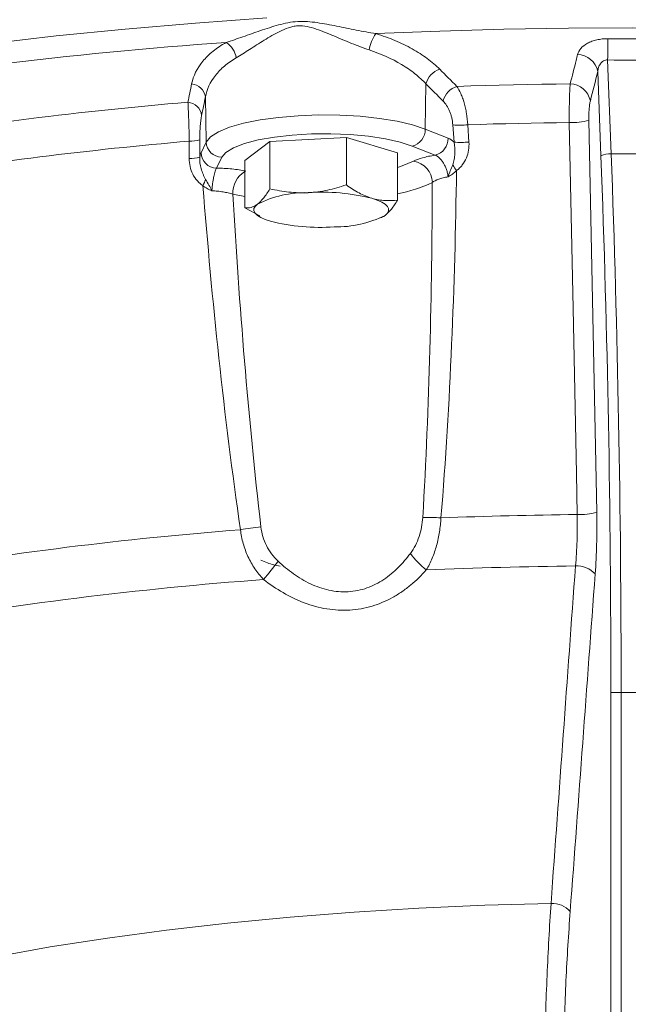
# Model space of a CAD drawing. Header units: millimetres. Extents: x 44 to 335, y -281 to 612.
# Tile 6 of 15: x 130 to 189, y -20 to 75. Entities that reach past the tile are written whole.
import ezdxf

# ---------------------------------------------------------------- set-up
doc = ezdxf.new("R2010")
doc.units = ezdxf.units.MM

msp = doc.modelspace()

# ---------------------------------------------------------------- linework, layer by layer
at = {"color": 7, "linetype": 'Continuous', "lineweight": 15}
for p, q in [((186.72, 70.737), (187.059, 61.697)), ((186.074, 61.489), (185.769, 69.631)), ((169.203, 68.426), (169.137, 64.073)), ((147.941, 67.17), (148.019, 62.825)), ((184.902, 64.931), (185.666, 27.113)), ((169.137, 64.073), (171.343, 63.189)), ((171.908, 62.808), (171.79, 64.475)), ((173.228, 64.493), (173.345, 62.826)), ((146.377, 61.233), (146.38, 62.907)), ((147.39, 63.033), (147.386, 61.359)), ((147.513, 61.781), (148.019, 62.825)), ((154.162, 62.87), (151.742, 61.031)), ((161.525, 63.247), (154.162, 62.87)), ((154.162, 62.87), (154.162, 58.312)), ((161.525, 63.247), (161.525, 58.689)), ((166.468, 61.785), (161.525, 63.247)), ((166.468, 61.785), (166.468, 57.227)), ((170.084, 61.555), (167.877, 62.439)), ((149.507, 61.353), (149.001, 60.309)), ((151.742, 61.031), (151.742, 56.473)), ((191.3, 61.697), (187.059, 61.697)), ((153.185, 55.696), (151.742, 56.473)), ((153.141, 55.61), (153.348, 55.508)), ((164.863, 55.508), (164.939, 55.546)), ((153.27, 22.497), (153.38, 22.442)), ((187.026, -192.465), (187.033, 9.719)), ((188.017, 9.719), (187.033, 9.719)), ((188.017, 9.719), (188.011, -192.465)), ((190.339, 9.719), (188.017, 9.719))]:
    msp.add_line(p, q, dxfattribs=at)
at = {"color": 8, "linetype": 'Continuous', "lineweight": 15}
msp.add_line((151.742, 57.576), (150.579, 57.79), dxfattribs=at)
at = {"color": 8, "linetype": 'Continuous', "lineweight": 15, "flags": 128}
for points in [[(127.022, 72.311), (133.544, 73.059), (140.199, 73.724), (146.973, 74.303), (153.848, 74.795)], [(166.468, 60.37), (166.915, 60.513), (168.015, 60.981)]]:
    msp.add_lwpolyline(points, dxfattribs=at)
at = {"color": 7, "linetype": 'Continuous', "lineweight": 15, "flags": 128}
for points in [[(164.367, 73.278), (170.525, 73.521), (176.718, 73.695), (182.934, 73.799), (189.162, 73.834), (195.39, 73.799), (201.606, 73.695), (207.799, 73.521), (213.957, 73.278)], [(186.732, 72.791), (186.731, 72.607), (186.73, 72.391), (186.729, 72.149), (186.727, 71.886), (186.726, 71.607), (186.724, 71.319), (186.722, 71.027), (186.72, 70.737)], [(172.178, 68.194), (173.54, 68.237), (174.904, 68.276), (176.269, 68.312), (177.636, 68.344), (179.003, 68.372), (180.372, 68.397), (181.742, 68.418), (183.112, 68.436)], [(148.019, 62.825), (148.442, 63.334), (149.199, 63.815), (150.268, 64.256), (151.616, 64.641), (153.202, 64.96), (154.978, 65.203), (156.891, 65.363), (158.881, 65.434), (160.888, 65.414), (162.853, 65.305), (164.713, 65.109), (166.415, 64.832), (167.904, 64.483), (169.137, 64.073)], [(173.228, 64.493), (174.449, 64.53), (175.671, 64.564), (176.894, 64.594), (178.118, 64.622), (179.343, 64.647), (180.569, 64.669), (181.796, 64.689), (183.024, 64.705)], [(183.78, 26.887), (183.7, 30.861), (183.383, 46.753), (183.024, 64.705)], [(167.877, 62.439), (166.713, 62.821), (165.292, 63.141), (163.666, 63.386), (161.892, 63.548), (160.032, 63.621), (158.151, 63.604), (156.317, 63.495), (154.593, 63.3), (153.04, 63.025), (151.714, 62.68), (150.659, 62.276), (149.915, 61.829), (149.507, 61.353)], [(165.258, 55.747), (165.479, 55.959), (165.591, 56.177), (165.592, 56.397), (165.482, 56.615), (165.262, 56.828), (164.938, 57.031), (164.513, 57.222), (163.996, 57.397)], [(152.952, 56.831), (152.731, 56.619), (152.619, 56.401), (152.619, 56.181), (152.729, 55.962), (152.948, 55.75), (153.272, 55.546), (153.697, 55.356), (154.214, 55.181)], [(153.38, 22.442), (153.451, 22.408), (153.911, 22.223)], [(113.306, -19.089), (117.833, -17.906), (122.634, -16.799), (127.692, -15.77), (132.986, -14.825), (138.496, -13.967), (144.202, -13.199), (150.081, -12.523), (156.11, -11.944), (162.266, -11.462), (168.526, -11.08), (174.866, -10.8), (181.26, -10.621)]]:
    msp.add_lwpolyline(points, dxfattribs=at)
at = {"color": 7, "linetype": 'Continuous', "lineweight": 15}
for centre, radius, start, end in [((167.58, 71.054), 3.907, 145.31244, 170.31901), ((178.576, -339.296), 412.716, 93.97792, 100.23157), ((148.795, 70.624), 2.137, 8.86904, 57.43997), ((183.744, 69.2), 2.071, 12.00207, 87.73108), ((171.15, 67.929), 2.01, 107.91657, 165.67992), ((146.473, 66.95), 1.484, 8.51629, 84.66141), ((183.026, 66.368), 2.07, 11.97866, 87.62189), ((172.8, 66.284), 2.009, 108.05591, 165.74163), ((179.05, -321.156), 389.202, 94.83405, 99.37544), ((146.109, 65.185), 1.484, 8.46531, 84.49556), ((183.237, 70.85), 6.149, 268.00818, 285.7032), ((167.475, 64.052), 1.662, 284.01065, 0.73031), ((172.405, 72.688), 8.236, 265.7198, 275.73746), ((179.227, -317.59), 381.912, 94.93387, 99.27562), ((146.506, 66.004), 3.099, 267.68201, 286.57904), ((149.545, 62.88), 1.527, 182.06785, 268.56176), ((169.681, 63.168), 1.662, 284.01065, 0.73031), ((172.522, 71.02), 8.235, 265.72198, 275.73383), ((149.04, 61.836), 1.527, 182.06785, 268.56176), ((146.502, 64.327), 3.097, 267.68576, 286.57912), ((167.652, 58.845), 2.166, 2.15221, 80.34172), ((186.942, 59.813), 1.888, 86.45967, 117.3767), ((144.462, 41.718), 33.216, 33.53398, 34.67176), ((144.054, 60.569), 4.129, 331.8892, 340.73446), ((157.634, 47.511), 10.43, 88.85073, 116.67393), ((159.195, 38.1), 19.886, 76.02739, 93.8966), ((159.015, 74.478), 19.886, 256.02739, 273.8966), ((160.576, 65.067), 10.43, 268.85073, 296.67393), ((169.239, 6.71), 19.905, 85.94866, 91.00429), ((189.069, -457.416), 484.333, 90.62571, 92.18), ((183.997, 33.062), 6.178, 267.98862, 285.67245), ((154.916, 6.288), 19.471, 94.79621, 100.63951), ((179.728, -338.412), 364.943, 94.46439, 99.7451), ((173.553, 27.226), 7.135, 214.88462, 232.77124), ((122.682, 46.486), 40.269, 320.03039, 323.2501), ((157.06, 31.602), 9.894, 251.44019, 258.79758), ((189.046, -453.801), 475.758, 90.65385, 92.38644), ((183.754, 19.527), 2.403, 42.82207, 93.25595), ((179.92, -337.274), 358.863, 94.21507, 99.99442), ((181.371, -12.967), 2.349, 42.25808, 92.69406)]:
    msp.add_arc(centre, radius, start, end, dxfattribs=at)
at = {"color": 8, "linetype": 'Continuous', "lineweight": 15}
for centre, radius, start, end in [((153.063, 57.886), 2.486, 122.09055, 182.21121), ((163.844, 71.37), 13.803, 280.95766, 295.63804)]:
    msp.add_arc(centre, radius, start, end, dxfattribs=at)
at = {"color": 7, "linetype": 'Continuous', "lineweight": 15}
for centre, major_axis, ratio in [((143.097, 9.721), (0.008, 249), 0.176447), ((144.082, 9.721), (0.008, 250), 0.175742)]:
    msp.add_ellipse(centre, major_axis=major_axis, ratio=ratio, start_param=4.712389, end_param=4.921828, dxfattribs=at)
for points, knots in [([(149.945, 72.426), (150.466, 72.596), (151.001, 72.784), (152.1, 73.171), (152.664, 73.372), (153.812, 73.762), (154.396, 73.953), (155.291, 74.198), (155.593, 74.272), (156.207, 74.39), (156.521, 74.432), (157.459, 74.489), (158.09, 74.43), (159.342, 74.248), (159.965, 74.128), (161.218, 73.88), (161.848, 73.749), (163.108, 73.5), (163.737, 73.38), (164.367, 73.278)], [0, 0, 0, 0, 0.125, 0.125, 0.25, 0.25, 0.375, 0.375, 0.4375, 0.4375, 0.5, 0.5, 0.625, 0.625, 0.75, 0.75, 0.875, 0.875, 1, 1, 1, 1]), ([(163.728, 71.711), (163.164, 71.896), (162.601, 72.112), (161.466, 72.572), (160.894, 72.817), (159.759, 73.293), (159.194, 73.528), (158.327, 73.819), (158.034, 73.906), (157.434, 74.022), (157.134, 74.049), (156.682, 74.019), (156.53, 73.997), (156.23, 73.933), (156.084, 73.892), (155.657, 73.749), (155.386, 73.629), (154.591, 73.24), (154.088, 72.943), (153.355, 72.494), (153.114, 72.343), (152.644, 72.045), (152.415, 71.897), (151.742, 71.467), (151.315, 71.195), (150.907, 70.954)], [0, 0, 0, 0, 0.125, 0.125, 0.25, 0.25, 0.375, 0.375, 0.4375, 0.4375, 0.5, 0.5, 0.53125, 0.53125, 0.5625, 0.5625, 0.625, 0.625, 0.75, 0.75, 0.8125, 0.8125, 0.875, 0.875, 1, 1, 1, 1]), ([(164.367, 73.278), (165.014, 73.082), (165.628, 72.861), (166.796, 72.372), (167.35, 72.104), (168.134, 71.665), (168.388, 71.513), (168.873, 71.201), (169.105, 71.041), (169.769, 70.548), (170.171, 70.203), (170.532, 69.842)], [0, 0, 0, 0, 0.25, 0.25, 0.5, 0.5, 0.625, 0.625, 0.75, 0.75, 1, 1, 1, 1]), ([(146.611, 68.428), (146.769, 69.204), (147.125, 69.932), (147.828, 70.781), (147.982, 70.948), (148.312, 71.271), (148.488, 71.427), (149.053, 71.881), (149.475, 72.164), (149.945, 72.426)], [0, 0, 0, 0, 0.5, 0.5, 0.625, 0.625, 0.75, 0.75, 1, 1, 1, 1]), ([(183.826, 71.27), (183.877, 71.475), (183.982, 71.671), (184.306, 72.041), (184.517, 72.206), (184.909, 72.419), (185.051, 72.483), (185.351, 72.593), (185.509, 72.64), (185.845, 72.717), (186.019, 72.746), (186.371, 72.783), (186.55, 72.793), (186.732, 72.791)], [0, 0, 0, 0, 0.25, 0.25, 0.5, 0.5, 0.625, 0.625, 0.75, 0.75, 0.875, 0.875, 1, 1, 1, 1]), ([(169.203, 68.426), (168.884, 68.77), (168.528, 69.099), (167.939, 69.569), (167.734, 69.721), (167.304, 70.019), (167.079, 70.164), (165.919, 70.863), (164.882, 71.334), (163.728, 71.711)], [0, 0, 0, 0, 0.25, 0.25, 0.375, 0.375, 0.5, 0.5, 1, 1, 1, 1]), ([(183.112, 68.436), (183.302, 69.19), (183.492, 69.945), (183.682, 70.699), (183.73, 70.889), (183.778, 71.079), (183.826, 71.27)], [0, 0, 0, 0, 0.004, 0.004, 0.004, 0.005007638, 0.005007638, 0.005007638, 0.005007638]), ([(150.907, 70.954), (150.487, 70.706), (150.111, 70.439), (149.609, 70.009), (149.451, 69.861), (149.158, 69.555), (149.021, 69.397), (148.397, 68.593), (148.081, 67.904), (147.941, 67.17)], [0, 0, 0, 0, 0.25, 0.25, 0.375, 0.375, 0.5, 0.5, 1, 1, 1, 1]), ([(186.72, 70.737), (186.647, 70.744), (186.575, 70.739), (186.433, 70.707), (186.366, 70.679), (186.186, 70.576), (186.088, 70.475), (185.939, 70.258), (185.884, 70.137), (185.805, 69.889), (185.78, 69.761), (185.769, 69.631)], [0, 0, 0, 0, 0.125, 0.125, 0.25, 0.25, 0.5, 0.5, 0.75, 0.75, 1, 1, 1, 1]), ([(183.024, 64.705), (183.019, 65.064), (183.017, 65.42), (183.019, 65.951), (183.021, 66.129), (183.025, 66.472), (183.029, 66.639), (183.04, 67.126), (183.051, 67.436), (183.078, 67.984), (183.094, 68.229), (183.112, 68.436)], [0, 0, 0, 0, 0.25, 0.25, 0.375, 0.375, 0.5, 0.5, 0.75, 0.75, 1, 1, 1, 1]), ([(172.178, 68.194), (172.317, 67.994), (172.446, 67.76), (172.625, 67.358), (172.683, 67.214), (172.79, 66.914), (172.84, 66.759), (172.932, 66.438), (172.974, 66.272), (173.05, 65.928), (173.084, 65.75), (173.171, 65.218), (173.21, 64.858), (173.228, 64.493)], [0, 0, 0, 0, 0.25, 0.25, 0.375, 0.375, 0.5, 0.5, 0.625, 0.625, 0.75, 0.75, 1, 1, 1, 1]), ([(146.38, 62.907), (146.374, 63.272), (146.366, 63.633), (146.352, 64.172), (146.347, 64.35), (146.337, 64.696), (146.332, 64.864), (146.32, 65.191), (146.314, 65.352), (146.302, 65.656), (146.296, 65.8), (146.277, 66.211), (146.264, 66.456), (146.252, 66.662)], [0, 0, 0, 0, 0.25, 0.25, 0.375, 0.375, 0.5, 0.5, 0.625, 0.625, 0.75, 0.75, 1, 1, 1, 1]), ([(171.79, 64.475), (171.774, 64.709), (171.738, 64.938), (171.658, 65.275), (171.627, 65.387), (171.558, 65.602), (171.519, 65.706), (171.395, 66.005), (171.298, 66.191), (171.087, 66.517), (170.974, 66.659), (170.854, 66.779)], [0, 0, 0, 0, 0.25, 0.25, 0.375, 0.375, 0.5, 0.5, 0.75, 0.75, 1, 1, 1, 1]), ([(185.051, 66.797), (185.025, 66.695), (185.002, 66.573), (184.961, 66.3), (184.944, 66.145), (184.918, 65.82), (184.909, 65.646), (184.899, 65.29), (184.898, 65.111), (184.902, 64.931)], [0, 0, 0, 0, 0.25, 0.25, 0.5, 0.5, 0.75, 0.75, 1, 1, 1, 1]), ([(147.577, 65.404), (147.551, 65.275), (147.526, 65.123), (147.481, 64.783), (147.461, 64.591), (147.428, 64.178), (147.414, 63.957), (147.396, 63.499), (147.391, 63.268), (147.39, 63.033)], [0, 0, 0, 0, 0.25, 0.25, 0.5, 0.5, 0.75, 0.75, 1, 1, 1, 1]), ([(171.78, 60.614), (171.816, 60.701), (171.841, 60.791), (171.886, 60.97), (171.904, 61.06), (171.953, 61.332), (171.975, 61.516), (172.014, 62.067), (171.998, 62.442), (171.908, 62.808)], [0, 0, 0, 0, 0.125, 0.125, 0.25, 0.25, 0.5, 0.5, 1, 1, 1, 1]), ([(173.345, 62.826), (173.363, 62.564), (173.351, 62.305), (173.268, 61.792), (173.195, 61.537), (172.994, 61.057), (172.865, 60.827), (172.628, 60.512), (172.543, 60.413), (172.359, 60.228), (172.26, 60.143), (172.15, 60.068)], [0, 0, 0, 0, 0.25, 0.25, 0.5, 0.5, 0.75, 0.75, 0.875, 0.875, 1, 1, 1, 1]), ([(147.696, 58.624), (147.586, 58.685), (147.486, 58.759), (147.299, 58.92), (147.211, 59.009), (146.966, 59.295), (146.827, 59.509), (146.604, 59.966), (146.519, 60.211), (146.406, 60.711), (146.377, 60.971), (146.377, 61.233)], [0, 0, 0, 0, 0.125, 0.125, 0.25, 0.25, 0.5, 0.5, 0.75, 0.75, 1, 1, 1, 1]), ([(147.386, 61.359), (147.37, 60.987), (147.431, 60.615), (147.584, 60.074), (147.645, 59.896), (147.747, 59.633), (147.783, 59.546), (147.861, 59.374), (147.902, 59.289), (147.952, 59.207)], [0, 0, 0, 0, 0.5, 0.5, 0.75, 0.75, 0.875, 0.875, 1, 1, 1, 1]), ([(168.015, 60.981), (168.239, 61.102), (168.527, 61.211), (169.055, 61.358), (169.246, 61.403), (169.648, 61.485), (169.86, 61.522), (170.084, 61.555)], [0, 0, 0, 0, 0.5, 0.5, 0.75, 0.75, 1, 1, 1, 1]), ([(171.33, 59.468), (171.322, 59.588), (171.303, 59.709), (171.251, 59.944), (171.217, 60.059), (171.137, 60.285), (171.09, 60.396), (170.99, 60.606), (170.936, 60.706), (170.82, 60.895), (170.759, 60.984), (170.632, 61.144), (170.567, 61.217), (170.364, 61.411), (170.225, 61.503), (170.084, 61.555)], [0, 0, 0, 0, 0.125, 0.125, 0.25, 0.25, 0.375, 0.375, 0.5, 0.5, 0.625, 0.625, 0.75, 0.75, 1, 1, 1, 1]), ([(149.001, 60.309), (148.96, 60.247), (148.919, 60.144), (148.855, 59.934), (148.834, 59.857), (148.792, 59.686), (148.77, 59.592), (148.728, 59.394), (148.707, 59.29), (148.667, 59.072), (148.648, 58.957), (148.614, 58.724), (148.599, 58.606), (148.577, 58.367), (148.57, 58.244), (148.569, 58.123)], [0, 0, 0, 0, 0.25, 0.25, 0.375, 0.375, 0.5, 0.5, 0.625, 0.625, 0.75, 0.75, 0.875, 0.875, 1, 1, 1, 1]), ([(149.001, 60.309), (149.258, 60.305), (149.511, 60.295), (150.01, 60.267), (150.258, 60.247), (150.98, 60.174), (151.423, 60.108), (151.827, 60.024)], [0, 0, 0, 0, 0.25, 0.25, 0.5, 0.5, 1, 1, 1, 1]), ([(172.15, 60.068), (172.071, 54.48), (171.919, 48.893), (171.435, 37.725), (171.106, 32.144), (170.646, 26.566)], [0, 0, 0, 0, 0.5, 0.5, 1, 1, 1, 1]), ([(171.78, 60.614), (171.702, 60.425), (171.624, 60.238), (171.476, 59.856), (171.406, 59.661), (171.33, 59.468)], [0, 0, 0, 0, 0.5, 0.5, 1, 1, 1, 1]), ([(172.15, 60.068), (172.028, 59.945), (171.896, 59.835), (171.618, 59.636), (171.472, 59.548), (171.33, 59.468)], [0, 0, 0, 0, 0.5, 0.5, 1, 1, 1, 1]), ([(147.952, 59.207), (148.06, 59.029), (148.17, 58.852), (148.377, 58.491), (148.474, 58.307), (148.569, 58.123)], [0, 0, 0, 0, 0.5, 0.5, 1, 1, 1, 1]), ([(168.89, 26.613), (169.213, 31.998), (169.431, 37.383), (169.725, 48.155), (169.8, 53.542), (169.816, 58.927)], [0, 0, 0, 0, 0.5, 0.5, 1, 1, 1, 1]), ([(171.33, 59.468), (171.164, 59.44), (171.005, 59.407), (170.708, 59.332), (170.569, 59.29), (170.18, 59.151), (169.972, 59.045), (169.816, 58.927)], [0, 0, 0, 0, 0.25, 0.25, 0.5, 0.5, 1, 1, 1, 1]), ([(151.321, 25.424), (150.514, 30.928), (149.835, 36.45), (148.644, 47.518), (148.135, 53.066), (147.696, 58.624)], [0, 0, 0, 0, 0.5, 0.5, 1, 1, 1, 1]), ([(147.696, 58.624), (147.821, 58.515), (147.957, 58.421), (148.251, 58.256), (148.409, 58.186), (148.569, 58.123)], [0, 0, 0, 0, 0.5, 0.5, 1, 1, 1, 1]), ([(150.579, 57.79), (150.437, 57.836), (150.288, 57.878), (149.973, 57.953), (149.807, 57.986), (149.464, 58.043), (149.289, 58.067), (148.933, 58.103), (148.75, 58.116), (148.569, 58.123)], [0, 0, 0, 0, 0.25, 0.25, 0.5, 0.5, 0.75, 0.75, 1, 1, 1, 1]), ([(154.162, 58.312), (153.965, 57.991), (153.764, 57.696), (153.36, 57.194), (153.157, 56.987), (152.952, 56.831)], [0, 0, 0, 0, 0.5, 0.5, 1, 1, 1, 1]), ([(154.162, 58.312), (154.764, 58.171), (155.371, 58.061), (156.597, 57.929), (157.216, 57.907), (157.844, 57.939)], [0, 0, 0, 0, 0.5, 0.5, 1, 1, 1, 1]), ([(157.844, 57.939), (158.156, 57.955), (158.47, 57.985), (159.091, 58.068), (159.399, 58.121), (160.319, 58.315), (160.924, 58.487), (161.525, 58.689)], [0, 0, 0, 0, 0.25, 0.25, 0.5, 0.5, 1, 1, 1, 1]), ([(161.525, 58.689), (161.929, 58.398), (162.337, 58.136), (163.16, 57.698), (163.575, 57.521), (163.996, 57.397)], [0, 0, 0, 0, 0.5, 0.5, 1, 1, 1, 1]), ([(150.579, 57.79), (150.892, 52.424), (151.264, 47.065), (152.153, 36.364), (152.668, 31.021), (153.288, 25.691)], [0, 0, 0, 0, 0.5, 0.5, 1, 1, 1, 1]), ([(163.996, 57.397), (164.206, 57.335), (164.417, 57.286), (164.834, 57.214), (165.041, 57.191), (165.658, 57.155), (166.065, 57.175), (166.468, 57.227)], [0, 0, 0, 0, 0.25, 0.25, 0.5, 0.5, 1, 1, 1, 1]), ([(166.468, 57.227), (166.271, 56.906), (166.069, 56.611), (165.666, 56.109), (165.463, 55.902), (165.258, 55.747)], [0, 0, 0, 0, 0.5, 0.5, 1, 1, 1, 1]), ([(152.952, 56.831), (152.85, 56.753), (152.746, 56.688), (152.541, 56.584), (152.439, 56.545), (152.136, 56.462), (151.938, 56.452), (151.742, 56.473)], [0, 0, 0, 0, 0.25, 0.25, 0.5, 0.5, 1, 1, 1, 1]), ([(165.258, 55.747), (165.169, 55.672), (165.059, 55.581), (164.952, 55.565), (164.932, 55.562)], [0, 0, 0, 0, 0.81289, 1, 1, 1, 1]), ([(167.7, 23.145), (167.879, 23.386), (168.04, 23.645), (168.319, 24.187), (168.438, 24.471), (168.638, 25.064), (168.717, 25.371), (168.833, 25.987), (168.872, 26.298), (168.89, 26.613)], [0, 0, 0, 0, 0.25, 0.25, 0.5, 0.5, 0.75, 0.75, 1, 1, 1, 1]), ([(183.617, 21.926), (183.69, 22.709), (183.739, 23.517), (183.781, 24.767), (183.789, 25.193), (183.793, 26.041), (183.79, 26.465), (183.78, 26.887)], [0, 0, 0, 0, 0.5, 0.5, 0.75, 0.75, 1, 1, 1, 1]), ([(185.666, 27.113), (185.676, 26.606), (185.68, 26.098), (185.678, 25.081), (185.671, 24.57), (185.633, 23.071), (185.586, 22.1), (185.516, 21.16)], [0, 0, 0, 0, 0.25, 0.25, 0.5, 0.5, 1, 1, 1, 1]), ([(153.288, 25.691), (153.324, 25.38), (153.387, 25.069), (153.565, 24.469), (153.68, 24.178), (153.961, 23.615), (154.129, 23.344), (154.506, 22.842), (154.716, 22.608), (154.948, 22.392)], [0, 0, 0, 0, 0.25, 0.25, 0.5, 0.5, 0.75, 0.75, 1, 1, 1, 1]), ([(170.646, 26.566), (170.622, 26.115), (170.577, 25.668), (170.473, 25.005), (170.433, 24.784), (170.34, 24.346), (170.287, 24.127), (170.111, 23.486), (169.971, 23.074), (169.641, 22.282), (169.451, 21.902), (169.236, 21.545)], [0, 0, 0, 0, 0.25, 0.25, 0.375, 0.375, 0.5, 0.5, 0.75, 0.75, 1, 1, 1, 1]), ([(153.544, 20.618), (153.235, 20.943), (152.956, 21.292), (152.455, 22.032), (152.232, 22.429), (151.856, 23.246), (151.702, 23.667), (151.46, 24.532), (151.372, 24.978), (151.321, 25.424)], [0, 0, 0, 0, 0.25, 0.25, 0.5, 0.5, 0.75, 0.75, 1, 1, 1, 1]), ([(154.948, 22.392), (155.414, 21.957), (155.903, 21.551), (156.937, 20.816), (157.488, 20.484), (158.344, 20.078), (158.635, 19.957), (159.23, 19.749), (159.535, 19.661), (160.463, 19.458), (161.082, 19.405), (162.012, 19.459), (162.324, 19.5), (162.932, 19.625), (163.226, 19.709), (163.799, 19.913), (164.076, 20.033), (164.616, 20.308), (164.879, 20.464), (165.386, 20.801), (165.629, 20.984), (166.093, 21.369), (166.315, 21.572), (166.952, 22.205), (167.34, 22.661), (167.7, 23.145)], [0, 0, 0, 0, 0.125, 0.125, 0.25, 0.25, 0.3125, 0.3125, 0.375, 0.375, 0.5, 0.5, 0.5625, 0.5625, 0.625, 0.625, 0.6875, 0.6875, 0.75, 0.75, 0.8125, 0.8125, 0.875, 0.875, 1, 1, 1, 1]), ([(169.236, 21.545), (168.769, 21.021), (168.268, 20.532), (167.456, 19.862), (167.175, 19.65), (166.59, 19.249), (166.285, 19.06), (165.351, 18.544), (164.697, 18.264), (163.664, 17.954), (163.311, 17.869), (162.586, 17.739), (162.22, 17.696), (161.123, 17.63), (160.386, 17.67), (159.274, 17.853), (158.904, 17.934), (158.18, 18.131), (157.823, 18.248), (156.766, 18.646), (156.078, 18.978), (154.769, 19.732), (154.144, 20.156), (153.544, 20.618)], [0, 0, 0, 0, 0.125, 0.125, 0.1875, 0.1875, 0.25, 0.25, 0.375, 0.375, 0.4375, 0.4375, 0.5, 0.5, 0.625, 0.625, 0.6875, 0.6875, 0.75, 0.75, 0.875, 0.875, 1, 1, 1, 1]), ([(180.684, -39.346), (180.625, -36.911), (180.593, -34.48), (180.582, -29.627), (180.603, -27.205), (180.675, -23.579), (180.706, -22.37), (180.781, -19.959), (180.826, -18.763), (180.979, -15.203), (181.107, -12.885), (181.26, -10.621)], [0, 0, 0, 0, 0.25, 0.25, 0.5, 0.5, 0.625, 0.625, 0.75, 0.75, 1, 1, 1, 1]), ([(183.109, -11.388), (182.947, -13.571), (182.811, -15.801), (182.648, -19.217), (182.6, -20.367), (182.518, -22.693), (182.484, -23.859), (182.404, -27.357), (182.378, -29.694), (182.383, -34.375), (182.413, -36.72), (182.472, -39.07)], [0, 0, 0, 0, 0.25, 0.25, 0.375, 0.375, 0.5, 0.5, 0.75, 0.75, 1, 1, 1, 1])]:
    msp.add_open_spline(points, degree=3, knots=knots, dxfattribs=at)
for points in [[(186.732, 72.791), (188.364, 72.781), (189.995, 72.781), (191.627, 72.791)], [(191.639, 70.737), (189.999, 70.727), (188.36, 70.727), (186.72, 70.737)], [(170.532, 69.842), (171.081, 69.292), (171.629, 68.742), (172.178, 68.194)], [(185.769, 69.631), (185.53, 68.686), (185.291, 67.742), (185.051, 66.797)], [(146.252, 66.662), (146.372, 67.25), (146.491, 67.839), (146.611, 68.428)], [(170.854, 66.779), (170.303, 67.327), (169.753, 67.877), (169.203, 68.426)], [(147.941, 67.17), (147.82, 66.581), (147.698, 65.992), (147.577, 65.404)], [(171.343, 63.189), (171.537, 63.111), (171.726, 62.984), (171.908, 62.808)], [(147.386, 61.359), (147.427, 61.548), (147.469, 61.689), (147.513, 61.781)], [(181.26, -10.621), (182.045, 0.221), (182.831, 11.072), (183.617, 21.926)], [(185.516, 21.16), (184.716, 10.305), (183.914, -0.545), (183.109, -11.388)]]:
    msp.add_open_spline(points, degree=3, dxfattribs=at)

doc.saveas('drawing.dxf')
